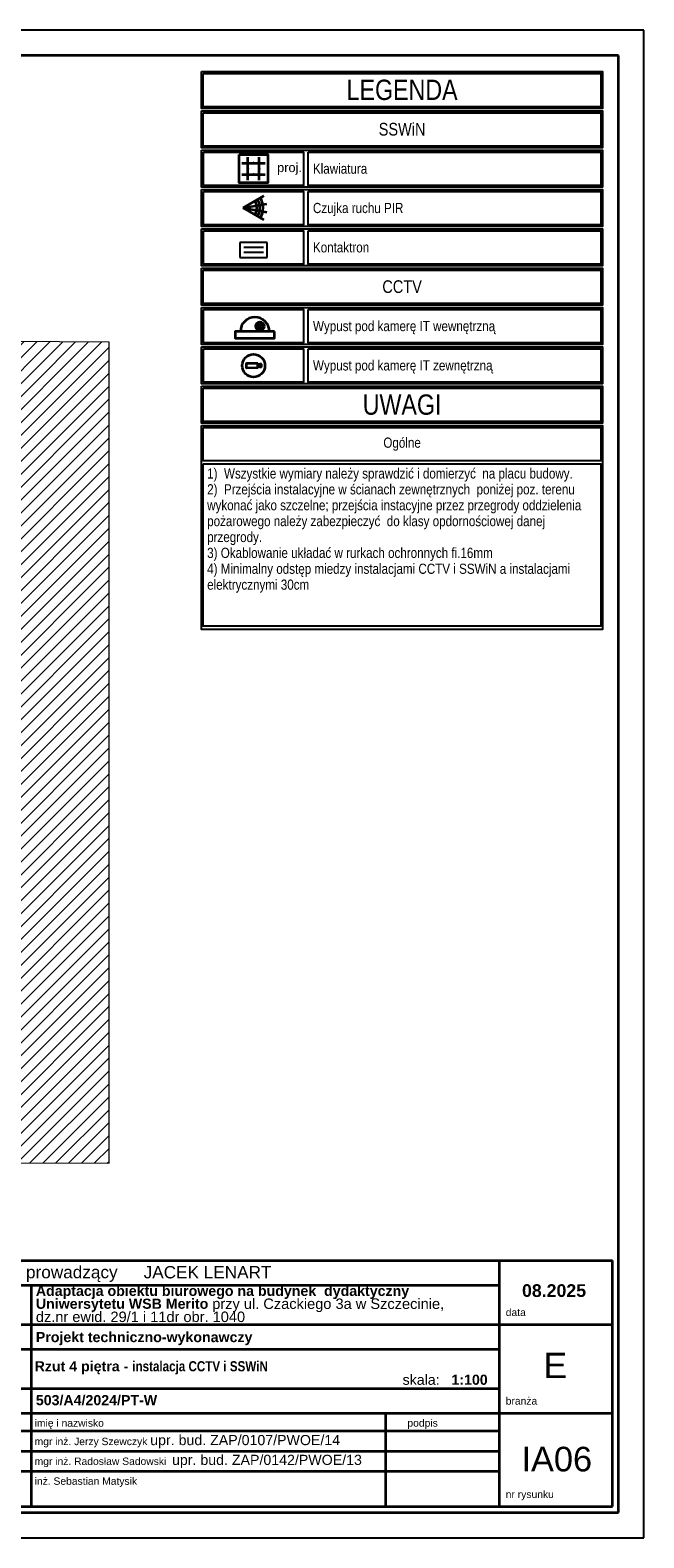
# Model space of a CAD drawing. Header units: millimetres. Extents: x -148444 to 51443, y -4810 to 453290.
# Tile 245 of 256: x 39345 to 51443, y 66590 to 96290. Entities that reach past the tile are written whole.
import ezdxf

# ---------------------------------------------------------------- set-up
doc = ezdxf.new("R2010")
doc.units = ezdxf.units.MM
for name, color, linetype, lineweight in [('!!! CCTV', 1, 'Continuous', 35), ('!!!SSWiN', 3, 'Continuous', 35), ('ADT SSWiN', 3, 'Continuous', 35), ('arch tabela_Nr_Pióra__100', 7, 'Continuous', 20), ('CP_FRREF', 251, 'Continuous', 35)]:
    doc.layers.add(name, color=color, linetype=linetype, lineweight=lineweight)
for name, color, linetype in [('ADT KD', 3, 'Continuous'), ('arch - tabela2', 7, 'Continuous'), ('CP_LINENORM', 253, 'Continuous'), ('stokrotka opisy', 8, 'Continuous')]:
    doc.layers.add(name, color=color, linetype=linetype)
doc.styles.add('GENERATED_STYLE_1', font='ARIALN.TTF')
doc.styles.get("Standard").update_dxf_attribs({"font": 'arial.ttf'})
doc.styles.add('STYL_AUTOMATYCZNY_1', font='arial.ttf')
doc.styles.add('STYL_AUTOMATYCZNY_2', font='arial.ttf')

# ---------------------------------------------------------------- blocks, each defined once
blk = doc.blocks.new('Czujka_PIR+AM')
for q in [(82.3, 47.5), (93.6, 16.5), (82.3, -47.5), (93.6, -16.5)]:
    blk.add_line((0, 0), q)
for radius in [54.6, 66.3, 79]:
    blk.add_arc((0, 0), radius, 330, 30)
blk.add_attdef('ADRES', (135.7, -10.4), '', height=22.5)
blk = doc.blocks.new('Klawiatura')
at = {"layer": 'ADT SSWiN'}
for p, q in [((6.6, 49), (63.4, 49)), ((21, 6.6), (21, 63.4)), ((49, 6.6), (49, 63.4)), ((6.6, 21), (63.4, 21))]:
    blk.add_line(p, q, dxfattribs=at)
blk.add_lwpolyline([(0, 70), (70, 70), (70, 0), (0, 0)], close=True, dxfattribs=at)
for p in [(35, 49), (21, 35), (35, 21), (49, 35)]:
    blk.add_point(p, dxfattribs=at)
blk.add_attdef('ADRES', (139.7, 26.8), '', height=22.5, dxfattribs=at)
blk = doc.blocks.new('Czujka_magnet_SSWiN')
at = {"layer": 'ADT KD'}
for p, q in [((72.4, 20), (0, 20)), ((0, 20), (0, -20)), ((10.4, 6.7), (62, 6.7)), ((72.4, -20), (72.4, 20)), ((0, -20), (72.4, -20)), ((10.4, -6.7), (62, -6.7))]:
    blk.add_line(p, q, dxfattribs=at)
at = {"layer": 'ADT SSWiN'}
blk.add_attdef('ADRES', (139.7, -11.3), '', height=22.5, dxfattribs=at)
blk = doc.blocks.new('Kamera Kopułowa')
h = blk.add_hatch(color=1)
edge = h.paths.add_edge_path()
edge.add_arc((2.89, -2.38), 0.301, 0, 360)
at = {"color": 1}
blk.add_lwpolyline([(0, -1.31), (7.74, -1.31), (7.74, 0), (0, 0)], close=True, dxfattribs=at)
for radius in [0.827, 0.631, 0.301]:
    blk.add_circle((2.89, -2.38), radius, dxfattribs=at)
blk.add_arc((3.87, -1.31), 2.84, 180, 0, dxfattribs=at)
blk = doc.blocks.new('Kamera_kopułkowa')
for p, q in [((-21, 3.1), (-21, -3.1)), ((-16.4, 3.5), (-20.6, 3.5)), ((-16, -3.1), (-16, 3)), ((-15.6, 3.2), (-12.1, 2.9)), ((-12.2, 2.6), (-12.2, -2.6)), ((-10.1, 3), (-11.8, 3)), ((-10.1, -5.9), (-10.1, 5.9)), ((-9.7, 6.2), (18.4, 6.2)), ((18.8, 5.9), (18.8, -5.9)), ((-20.6, -3.5), (-16.4, -3.5)), ((-15.6, -3.2), (-12.1, -2.9)), ((-11.8, -3), (-10.1, -3)), ((18.4, -6.3), (-9.7, -6.3))]:
    blk.add_line(p, q)
blk.add_circle((0, 0), 30)
for centre, radius, start, end in [((-20.6, 3.1), 0.385, 90, 180), ((-16.4, 3), 0.441, 0, 90), ((-15.6, 2.8), 0.404, 90, 180), ((-11.8, 2.6), 0.385, 90, 180), ((-9.7, 5.9), 0.385, 90, 180), ((18.4, 5.9), 0.385, 0, 90), ((-20.6, -3.1), 0.385, 180, 270), ((-16.4, -3.1), 0.385, 270, 0), ((-15.6, -2.8), 0.352, 180, 270), ((-11.8, -2.6), 0.385, 180, 270), ((-9.7, -5.9), 0.385, 180, 270), ((18.4, -5.9), 0.385, 270, 0)]:
    blk.add_arc(centre, radius, start, end)
blk.add_attdef('NUMER', (64.9, -13.8), '', height=30)

msp = doc.modelspace()

# ---------------------------------------------------------------- hatches: boundary and pattern name
at = {"linetype": 'Continuous', "lineweight": 15}
h = msp.add_hatch(dxfattribs=at)
h.set_pattern_fill('Bloczki_ceramiczne_0006', color=8, style=0, pattern_type=2)
h.set_pattern_definition([(45, (-220940.59, 363284.62), (-127.27922, 127.27922), [])])
h.paths.add_polyline_path([(37947, 90162), (38137, 74174), (38278, 73977), (40900, 73970), (40900, 90146)])

# ---------------------------------------------------------------- linework, layer by layer
at = {"color": 7, "linetype": 'Continuous', "lineweight": 35}
for p, q in [((32822, 72051), (50822, 72051)), ((33598, 72051), (50554, 72051)), ((48594, 67206), (48594, 72051)), ((50822, 67206), (50822, 72051)), ((37668, 71567), (48594, 71567)), ((39371, 67206), (39371, 71567)), ((37668, 70791), (50822, 70791)), ((37668, 70307), (48594, 70307)), ((37668, 69532), (48594, 69532)), ((37668, 69047), (50822, 69047)), ((46356, 67206), (46356, 69047)), ((46356, 67206), (46356, 69047)), ((37668, 68697), (48594, 68697)), ((39371, 68697), (46388, 68697)), ((39371, 68697), (46356, 68697)), ((37668, 68300), (44652, 68300)), ((39371, 68300), (48594, 68300)), ((37668, 67902), (48594, 67902)), ((32822, 67206), (50822, 67206)), ((39371, 67206), (46388, 67206)), ((41263, 67206), (46891, 67206))]:
    msp.add_line(p, q, dxfattribs=at)
at = {"color": 7}
for points in [[(42723, 95475), (50630, 95475), (50630, 94749), (42723, 94749)], [(42758, 95438), (50596, 95438), (50596, 94782), (42758, 94782)], [(42723, 94700), (50630, 94700), (50630, 93974), (42723, 93974)], [(42758, 94663), (50596, 94663), (50596, 94007), (42758, 94007)], [(42723, 93925), (50630, 93925), (50630, 93199), (42723, 93199)], [(42764, 93888), (44733, 93888), (44733, 93232), (42764, 93232)], [(44826, 93888), (50596, 93888), (50596, 93232), (44826, 93232)], [(42723, 93150), (50630, 93150), (50630, 92424), (42723, 92424)], [(42764, 93113), (44733, 93113), (44733, 92457), (42764, 92457)], [(44826, 93113), (50596, 93113), (50596, 92457), (44826, 92457)], [(42723, 92375), (50630, 92375), (50630, 91648), (42723, 91648)], [(42764, 92338), (44733, 92338), (44733, 91682), (42764, 91682)], [(44826, 92338), (50596, 92338), (50596, 91682), (44826, 91682)], [(42723, 91600), (50630, 91600), (50630, 90873), (42723, 90873)], [(42758, 91563), (50596, 91563), (50596, 90907), (42758, 90907)], [(42723, 90824), (50630, 90824), (50630, 90098), (42723, 90098)], [(42764, 90788), (44733, 90788), (44733, 90131), (42764, 90131)], [(44826, 90788), (50596, 90788), (50596, 90131), (44826, 90131)], [(42723, 90049), (50630, 90049), (50630, 89323), (42723, 89323)], [(42764, 90012), (44733, 90012), (44733, 89356), (42764, 89356)], [(44826, 90012), (50596, 90012), (50596, 89356), (44826, 89356)], [(42723, 89274), (50630, 89274), (50630, 88548), (42723, 88548)], [(42758, 89237), (50596, 89237), (50596, 88581), (42758, 88581)], [(42723, 88499), (50630, 88499), (50630, 84486), (42723, 84486)], [(42758, 88462), (50596, 88462), (50596, 87806), (42758, 87806)], [(42758, 87744), (50596, 87744), (50596, 84548), (42758, 84548)]]:
    msp.add_lwpolyline(points, close=True, dxfattribs=at)
at = {"color": 8, "linetype": 'Continuous', "lineweight": 13, "ltscale": 100, "flags": 128}
msp.add_lwpolyline([(37947, 90162), (38137, 74174), (38278, 73977), (40900, 73970), (40900, 90146)], close=True, dxfattribs=at)
at = {"layer": 'CP_FRREF'}
for p, q in [((50943, 95790), (-2057, 95790)), ((50943, 67090), (50943, 95790)), ((-2057, 67090), (50943, 67090))]:
    msp.add_line(p, q, dxfattribs=at)
at = {"layer": 'CP_LINENORM', "linetype": 'Continuous'}
for p, q in [((51443, 96290), (-3557, 96290)), ((51443, 66590), (51443, 96290)), ((-3557, 66590), (51443, 66590))]:
    msp.add_line(p, q, dxfattribs=at)

# ---------------------------------------------------------------- block references
at = {"layer": '!!! CCTV', "color": 6, "xscale": 100, "yscale": 100, "zscale": 100, "rotation": 180}
msp.add_blockref('Kamera Kopułowa', (44163, 90221), dxfattribs=at)
at = {"layer": '!!! CCTV', "xscale": 7.500000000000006, "yscale": 7.5, "zscale": 7.5, "rotation": 180.2206666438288}
msp.add_blockref('Kamera_kopułkowa', (43749, 89681), dxfattribs=at)
at = {"layer": '!!!SSWiN'}
ref = msp.add_blockref('Klawiatura', (43468, 93280), dxfattribs=dict(at, xscale=8, yscale=8, zscale=8))
ref.add_attrib('ADRES', 'proj.', (44214, 93494), dxfattribs={"layer": 'ADT SSWiN', "color": 6, "height": 180})
at = {"layer": '!!!SSWiN', "xscale": 4.999999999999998, "yscale": 4.999999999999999, "zscale": 5}
msp.add_blockref('Czujka_PIR+AM', (43543, 92788), dxfattribs=at)
at = {"layer": '!!!SSWiN', "xscale": 7.5, "yscale": 7.5, "zscale": 7.5, "rotation": 180}
msp.add_blockref('Czujka_magnet_SSWiN', (44020, 91960), dxfattribs=at)

# ---------------------------------------------------------------- texts
at = {"color": 7, "linetype": 'Continuous', "lineweight": 35}
for s, insert, char_height, attachment_point, style in [('\\A1;{\\pql;\\fArial|b0|i0|c238|p0;\\W1.000000;architekt prowadzący}', (37891, 71788), 242.24, 4, 'STYL_AUTOMATYCZNY_1'), ('\\A1;{\\pql;\\fArial|b0|i0|c238|p0;\\W1.000000;JACEK LENART}', (41583, 71821), 242.24, 4, 'STYL_AUTOMATYCZNY_1'), ('\\A1;{\\pql;\\fArial|b0|i0|c238|p0;\\W1.000000;data}', (48720, 71031), 145.34, 4, 'STYL_AUTOMATYCZNY_1'), ('\\pxql;\\fArial|b1|i0|c238|p0;{\\A1;Rzut 4 piętra - }\\fArial Narrow|b1|i0|c238|p34;instalacja CCTV i SSWiN', (39434, 69940), 200, 4, 'STYL_AUTOMATYCZNY_2'), ('\\pxql;\\fArial|b0|i0|c238|p0;\\A1;skala:   \\fArial|b1|i0|c238|p0;1:100', (46687, 69703), 200, 4, 'STYL_AUTOMATYCZNY_1'), ('\\A1;{\\pql;\\fArial|b0|i0|c238|p0;\\W1.000000;branża}', (48720, 69287), 145.34, 4, 'STYL_AUTOMATYCZNY_1'), ('\\A1;{\\pql;\\fArial|b0|i0|c238|p0;\\W1.000000;imię i nazwisko}', (39434, 68830), 145.34, 4, 'STYL_AUTOMATYCZNY_1'), ('\\A1;{\\pql;\\fArial|b0|i0|c238|p0;\\W1.000000;podpis}', (46782, 68831), 145.34, 4, 'STYL_AUTOMATYCZNY_1'), ('\\pxql;mgr inż. Jerzy Szewczyk \\H1.3761001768x;upr. bud. ZAP/0107/PWOE/14', (39434, 68486), 145.34, 4, 'STYL_AUTOMATYCZNY_1'), ('\\pxql;mgr inż. Radosław Sadowski  \\H1.3761001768x;upr. bud. ZAP/0142/PWOE/13', (39434, 68096), 145.34, 4, 'STYL_AUTOMATYCZNY_1'), ('\\pxqc;\\fArial|b0|i0|c238|p0;\\A1;IA06', (49726, 68138), 484.48, 5, 'STYL_AUTOMATYCZNY_1'), ('\\pxql;\\fArial|b0|i0|c238|p0;\\A1;inż. Sebastian Matysik', (39434, 67686), 145.34, 4, 'STYL_AUTOMATYCZNY_1'), ('\\A1;{\\pql;\\fArial|b0|i0|c238|p0;\\W1.000000;nr rysunku}', (48720, 67426), 145.34, 4, 'STYL_AUTOMATYCZNY_1')]:
    msp.add_mtext(s, dxfattribs=dict(at, insert=insert, char_height=char_height, attachment_point=attachment_point, style=style))
at = {"color": 7, "linetype": 'Continuous', "lineweight": 13, "style": 'STYL_AUTOMATYCZNY_2'}
for s, insert, char_height, attachment_point in [('\\A1;{\\pqc;\\fArial|b1|i0|c238|p0;\\W1.000000;0\\fArial|b1|i0|c238|p0;\\W1.000000;8\\fArial|b1|i0|c238|p0;\\W1.000000;.2025}', (49672, 71459), 250, 5), ('\\A1;{\\pql;\\fArial|b1|i0|c238|p0;\\W1.000000;Projekt techniczn\\fArial|b1|i0|c238|p0;\\W1.000000;o-wykonawczy}', (39458, 70515), 200, 4), ('\\A1;{\\pql;\\fArial|b1|i0|c238|p0;\\W1.000000;503/A4/2024/PT\\fArial|b1|i0|c238|p0;\\W1.000000;-W}', (39458, 69300), 200, 4)]:
    msp.add_mtext(s, dxfattribs=dict(at, insert=insert, char_height=char_height, attachment_point=attachment_point))
at = {"color": 7, "linetype": 'Continuous', "lineweight": 13, "insert": (39458, 71197), "char_height": 200, "width": 8787.67, "attachment_point": 4, "line_spacing_factor": 0.751632, "style": 'STYL_AUTOMATYCZNY_2'}
msp.add_mtext('\\A1;{\\pql;\\fArial|b1|i0|c238|p0;\\W1.000000;Adaptacja obiektu biurowego na budynek  dydaktyczny Uniwersytetu WSB Merito\\fArial|b0|i0|c238|p0;\\W1.000000; \\fArial|b0|i0|c238|p0;\\H1.029412x;\\W1.000000;przy ul. Czackiego 3a w Szczecinie,\\P\\pql;\\fArial|b0|i0|c238|p0;\\W1.000000;dz.nr ewid. 29/1 i 11dr obr. 1040}', dxfattribs=at)
at = {"layer": 'arch - tabela2', "color": 7, "linetype": 'Continuous', "insert": (42835, 87658), "char_height": 200, "width": 7749.28, "attachment_point": 1, "line_spacing_factor": 0.938717, "style": 'GENERATED_STYLE_1'}
msp.add_mtext('{\\fArial Narrow|b0|i0|c238;1)  Wszystkie wymiary należy sprawdzić i domierzyć  na placu budowy.\\P2)  Przejścia instalacyjne w ścianach zewnętrznych  poniżej poz. terenu wykonać jako szczelne; przejścia instacyjne przez przegrody oddzielenia pożarowego należy zabezpieczyć  do klasy opdornościowej danej przegrody.\\P3) Okablowanie układać w rurkach ochronnych fi.16mm\\P4) Minimalny odstęp miedzy instalacjami CCTV i SSWiN a instalacjami elektrycznymi 30cm\\P\\P\\P}\\P', dxfattribs=at)
at = {"layer": 'arch tabela_Nr_Pióra__100', "linetype": 'Continuous', "insert": (49696, 69987), "char_height": 500, "attachment_point": 5}
msp.add_mtext('E', dxfattribs=at)
at = {"layer": 'stokrotka opisy', "color": 7, "style": 'GENERATED_STYLE_1'}
for s, insert, char_height, width, attachment_point in [('\\pxsm1.5;LEGENDA', (46677, 95112), 400, 1827.81, 5), ('\\pxsm1.5;SSWiN', (46677, 94337), 250, 1827.81, 5), ('\\pxsm1.5;Klawiatura', (44920, 93662), 200, 5812.51, 1), ('\\pxsm1.5;Czujka ruchu PIR', (44920, 92887), 200, 5812.51, 1), ('\\pxsm1.5;Kontaktron', (44920, 92112), 200, 5812.51, 1), ('\\pxsm1.5;CCTV', (46677, 91236), 250, 1827.81, 5), ('\\pxsm1.5;Wypust pod kamerę IT wewnętrzną', (44920, 90561), 200, 5812.51, 1), ('\\pxsm1.5;Wypust pod kamerę IT zewnętrzną', (44920, 89786), 200, 5812.51, 1), ('\\pxsm1.5;UWAGI', (46677, 88911), 400, 1827.81, 5), ('\\pxsm1.5;Ogólne', (46677, 88134), 200, 7152.8, 5)]:
    msp.add_mtext(s, dxfattribs=dict(at, insert=insert, char_height=char_height, width=width, attachment_point=attachment_point))

doc.saveas('drawing.dxf')
